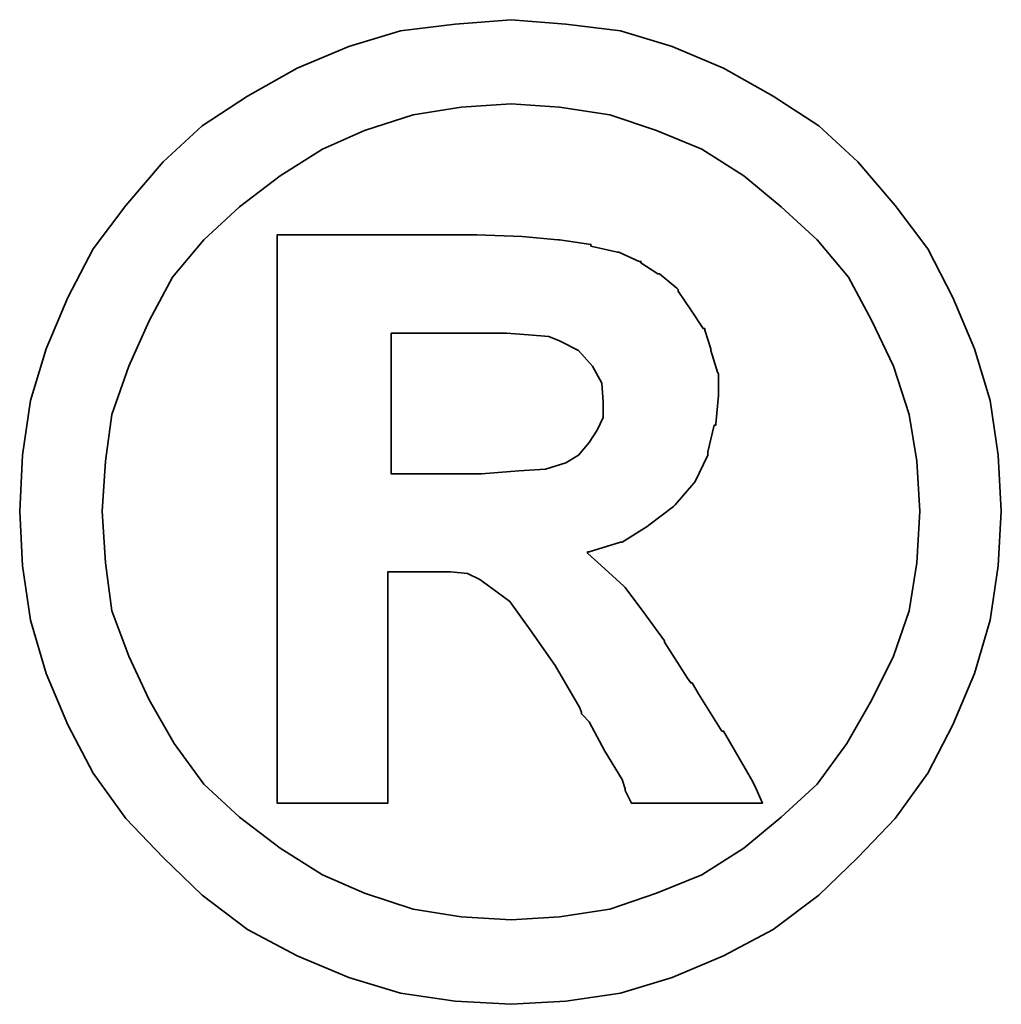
# Model space of a CAD drawing. Header units: inches. Extents: x 15 to 293, y 73 to 220.
# Tile 50 of 51: x 261.197 to 262.17, y 151.584 to 152.561. Entities that reach past the tile are written whole.
import ezdxf

# ---------------------------------------------------------------- set-up
doc = ezdxf.new("R2010")
doc.units = ezdxf.units.IN
doc.header["$LTSCALE"] = 0.1
doc.layers.add('DIM', color=4, linetype='Continuous')
doc.layers.add('layer 1', color=7, linetype='Continuous')

# ---------------------------------------------------------------- blocks, each defined once
blk = doc.blocks.new('TBI MOTION logo(完整正式版)')
at = {"layer": 'layer 1', "color": 22, "lineweight": 35}
for points, knots in [([(81.20634, 4.98624), (81.20634, 4.98624), (81.18649, 5.32862), (81.18649, 5.32862), (81.18649, 5.32862), (81.18649, 5.32862), (81.13886, 5.66206), (81.13886, 5.66206), (81.13886, 5.66206), (81.13886, 5.66206), (81.04359, 5.97764), (81.04359, 5.97764), (81.04359, 5.97764), (81.04359, 5.97764), (80.91061, 6.29124), (80.91061, 6.29124), (80.91061, 6.29124), (80.91061, 6.29124), (80.75778, 6.58697), (80.75778, 6.58697), (80.75778, 6.58697), (80.75778, 6.58697), (80.5593, 6.85294), (80.5593, 6.85294), (80.5593, 6.85294), (80.5593, 6.85294), (80.33105, 7.1189), (80.33105, 7.1189), (80.33105, 7.1189), (80.33105, 7.1189), (80.09287, 7.33921), (80.09287, 7.33921), (80.09287, 7.33921), (80.09287, 7.33921), (79.815, 7.51982), (79.815, 7.51982), (79.815, 7.51982), (79.815, 7.51982), (79.51133, 7.69051), (79.51133, 7.69051), (79.51133, 7.69051), (79.51133, 7.69051), (79.19773, 7.8235), (79.19773, 7.8235), (79.19773, 7.8235), (79.19773, 7.8235), (78.88215, 7.91877), (78.88215, 7.91877), (78.88215, 7.91877), (78.88215, 7.91877), (78.54871, 7.95846), (78.54871, 7.95846), (78.54871, 7.95846), (78.54871, 7.95846), (78.21526, 7.98625), (78.21526, 7.98625), (78.21526, 7.98625), (78.21526, 7.98625), (77.87388, 7.95846), (77.87388, 7.95846), (77.87388, 7.95846), (77.87388, 7.95846), (77.54044, 7.91877), (77.54044, 7.91877), (77.54044, 7.91877), (77.54044, 7.91877), (77.22485, 7.8235), (77.22485, 7.8235), (77.22485, 7.8235), (77.22485, 7.8235), (76.91027, 7.69051), (76.91027, 7.69051), (76.91027, 7.69051), (76.91027, 7.69051), (76.6056, 7.51982), (76.6056, 7.51982), (76.6056, 7.51982), (76.6056, 7.51982), (76.32972, 7.33921), (76.32972, 7.33921), (76.32972, 7.33921), (76.32972, 7.33921), (76.09154, 7.1189), (76.09154, 7.1189), (76.09154, 7.1189), (76.09154, 7.1189), (75.86329, 6.85294), (75.86329, 6.85294), (75.86329, 6.85294), (75.86329, 6.85294), (75.66382, 6.58697), (75.66382, 6.58697), (75.66382, 6.58697), (75.66382, 6.58697), (75.51099, 6.29124), (75.51099, 6.29124), (75.51099, 6.29124), (75.51099, 6.29124), (75.37702, 5.97764), (75.37702, 5.97764), (75.37702, 5.97764), (75.37702, 5.97764), (75.28175, 5.66206), (75.28175, 5.66206), (75.28175, 5.66206), (75.28175, 5.66206), (75.23411, 5.32862), (75.23411, 5.32862), (75.23411, 5.32862), (75.23411, 5.32862), (75.21625, 4.98624), (75.21625, 4.98624), (75.21625, 4.98624), (75.21625, 4.98624), (75.23411, 4.6528), (75.23411, 4.6528), (75.23411, 4.6528), (75.23411, 4.6528), (75.28175, 4.32035), (75.28175, 4.32035), (75.28175, 4.32035), (75.28175, 4.32035), (75.37702, 3.99583), (75.37702, 3.99583), (75.37702, 3.99583), (75.37702, 3.99583), (75.51099, 3.68224), (75.51099, 3.68224), (75.51099, 3.68224), (75.51099, 3.68224), (75.66382, 3.38749), (75.66382, 3.38749), (75.66382, 3.38749), (75.66382, 3.38749), (75.86329, 3.10963), (75.86329, 3.10963), (75.86329, 3.10963), (75.86329, 3.10963), (76.09154, 2.87145), (76.09154, 2.87145), (76.09154, 2.87145), (76.09154, 2.87145), (76.32972, 2.6432), (76.32972, 2.6432), (76.32972, 2.6432), (76.32972, 2.6432), (76.6056, 2.43381), (76.6056, 2.43381), (76.6056, 2.43381), (76.6056, 2.43381), (76.91027, 2.27205), (76.91027, 2.27205), (76.91027, 2.27205), (76.91027, 2.27205), (77.22485, 2.13906), (77.22485, 2.13906), (77.22485, 2.13906), (77.22485, 2.13906), (77.54044, 2.0438), (77.54044, 2.0438), (77.54044, 2.0438), (77.54044, 2.0438), (77.87388, 1.99616), (77.87388, 1.99616), (77.87388, 1.99616), (77.87388, 1.99616), (78.21526, 1.97631), (78.21526, 1.97631), (78.21526, 1.97631), (78.21526, 1.97631), (78.54871, 1.99616), (78.54871, 1.99616), (78.54871, 1.99616), (78.54871, 1.99616), (78.88215, 2.0438), (78.88215, 2.0438), (78.88215, 2.0438), (78.88215, 2.0438), (79.19773, 2.13906), (79.19773, 2.13906), (79.19773, 2.13906), (79.19773, 2.13906), (79.51133, 2.27205), (79.51133, 2.27205), (79.51133, 2.27205), (79.51133, 2.27205), (79.815, 2.43381), (79.815, 2.43381), (79.815, 2.43381), (79.815, 2.43381), (80.09287, 2.6432), (80.09287, 2.6432), (80.09287, 2.6432), (80.09287, 2.6432), (80.33105, 2.87145), (80.33105, 2.87145), (80.33105, 2.87145), (80.33105, 2.87145), (80.5593, 3.10963), (80.5593, 3.10963), (80.5593, 3.10963), (80.5593, 3.10963), (80.75778, 3.38749), (80.75778, 3.38749), (80.75778, 3.38749), (80.75778, 3.38749), (80.91061, 3.68224), (80.91061, 3.68224), (80.91061, 3.68224), (80.91061, 3.68224), (81.04359, 3.99583), (81.04359, 3.99583), (81.04359, 3.99583), (81.04359, 3.99583), (81.13886, 4.32035), (81.13886, 4.32035), (81.13886, 4.32035), (81.13886, 4.32035), (81.18649, 4.6528), (81.18649, 4.6528), (81.18649, 4.6528), (81.18649, 4.6528), (81.20634, 4.98624), (81.20634, 4.98624)], [0, 0, 0, 0, 0.0178571, 0.0178571, 0.0178571, 0.0178571, 0.0357143, 0.0357143, 0.0357143, 0.0357143, 0.0535714, 0.0535714, 0.0535714, 0.0535714, 0.0714286, 0.0714286, 0.0714286, 0.0714286, 0.0892857, 0.0892857, 0.0892857, 0.0892857, 0.1071429, 0.1071429, 0.1071429, 0.1071429, 0.125, 0.125, 0.125, 0.125, 0.1428571, 0.1428571, 0.1428571, 0.1428571, 0.1607143, 0.1607143, 0.1607143, 0.1607143, 0.1785714, 0.1785714, 0.1785714, 0.1785714, 0.1964286, 0.1964286, 0.1964286, 0.1964286, 0.2142857, 0.2142857, 0.2142857, 0.2142857, 0.2321429, 0.2321429, 0.2321429, 0.2321429, 0.25, 0.25, 0.25, 0.25, 0.2678571, 0.2678571, 0.2678571, 0.2678571, 0.2857143, 0.2857143, 0.2857143, 0.2857143, 0.3035714, 0.3035714, 0.3035714, 0.3035714, 0.3214286, 0.3214286, 0.3214286, 0.3214286, 0.3392857, 0.3392857, 0.3392857, 0.3392857, 0.3571429, 0.3571429, 0.3571429, 0.3571429, 0.375, 0.375, 0.375, 0.375, 0.3928571, 0.3928571, 0.3928571, 0.3928571, 0.4107143, 0.4107143, 0.4107143, 0.4107143, 0.4285714, 0.4285714, 0.4285714, 0.4285714, 0.4464286, 0.4464286, 0.4464286, 0.4464286, 0.4642857, 0.4642857, 0.4642857, 0.4642857, 0.4821429, 0.4821429, 0.4821429, 0.4821429, 0.5, 0.5, 0.5, 0.5, 0.5178571, 0.5178571, 0.5178571, 0.5178571, 0.5357143, 0.5357143, 0.5357143, 0.5357143, 0.5535714, 0.5535714, 0.5535714, 0.5535714, 0.5714286, 0.5714286, 0.5714286, 0.5714286, 0.5892857, 0.5892857, 0.5892857, 0.5892857, 0.6071429, 0.6071429, 0.6071429, 0.6071429, 0.625, 0.625, 0.625, 0.625, 0.6428571, 0.6428571, 0.6428571, 0.6428571, 0.6607143, 0.6607143, 0.6607143, 0.6607143, 0.6785714, 0.6785714, 0.6785714, 0.6785714, 0.6964286, 0.6964286, 0.6964286, 0.6964286, 0.7142857, 0.7142857, 0.7142857, 0.7142857, 0.7321429, 0.7321429, 0.7321429, 0.7321429, 0.75, 0.75, 0.75, 0.75, 0.7678571, 0.7678571, 0.7678571, 0.7678571, 0.7857143, 0.7857143, 0.7857143, 0.7857143, 0.8035714, 0.8035714, 0.8035714, 0.8035714, 0.8214286, 0.8214286, 0.8214286, 0.8214286, 0.8392857, 0.8392857, 0.8392857, 0.8392857, 0.8571429, 0.8571429, 0.8571429, 0.8571429, 0.875, 0.875, 0.875, 0.875, 0.8928571, 0.8928571, 0.8928571, 0.8928571, 0.9107143, 0.9107143, 0.9107143, 0.9107143, 0.9285714, 0.9285714, 0.9285714, 0.9285714, 0.9464286, 0.9464286, 0.9464286, 0.9464286, 0.9642857, 0.9642857, 0.9642857, 0.9642857, 0.9821429, 0.9821429, 0.9821429, 0.9821429, 1, 1, 1, 1]), ([(80.71014, 4.98624), (80.71014, 4.98624), (80.69129, 5.29091), (80.69129, 5.29091), (80.69129, 5.29091), (80.69129, 5.29091), (80.64464, 5.57672), (80.64464, 5.57672), (80.64464, 5.57672), (80.64464, 5.57672), (80.54937, 5.87245), (80.54937, 5.87245), (80.54937, 5.87245), (80.54937, 5.87245), (80.41639, 6.14833), (80.41639, 6.14833), (80.41639, 6.14833), (80.41639, 6.14833), (80.27349, 6.41429), (80.27349, 6.41429), (80.27349, 6.41429), (80.27349, 6.41429), (80.08295, 6.64255), (80.08295, 6.64255), (80.08295, 6.64255), (80.08295, 6.64255), (79.86264, 6.84301), (79.86264, 6.84301), (79.86264, 6.84301), (79.86264, 6.84301), (79.63439, 7.03355), (79.63439, 7.03355), (79.63439, 7.03355), (79.63439, 7.03355), (79.37835, 7.1963), (79.37835, 7.1963), (79.37835, 7.1963), (79.37835, 7.1963), (79.10246, 7.30944), (79.10246, 7.30944), (79.10246, 7.30944), (79.10246, 7.30944), (78.81665, 7.40471), (78.81665, 7.40471), (78.81665, 7.40471), (78.81665, 7.40471), (78.511, 7.45234), (78.511, 7.45234), (78.511, 7.45234), (78.511, 7.45234), (78.21526, 7.47219), (78.21526, 7.47219), (78.21526, 7.47219), (78.21526, 7.47219), (77.9106, 7.45234), (77.9106, 7.45234), (77.9106, 7.45234), (77.9106, 7.45234), (77.61685, 7.40471), (77.61685, 7.40471), (77.61685, 7.40471), (77.61685, 7.40471), (77.32012, 7.30944), (77.32012, 7.30944), (77.32012, 7.30944), (77.32012, 7.30944), (77.06309, 7.1963), (77.06309, 7.1963), (77.06309, 7.1963), (77.06309, 7.1963), (76.80606, 7.03355), (76.80606, 7.03355), (76.80606, 7.03355), (76.80606, 7.03355), (76.55797, 6.84301), (76.55797, 6.84301), (76.55797, 6.84301), (76.55797, 6.84301), (76.34063, 6.64255), (76.34063, 6.64255), (76.34063, 6.64255), (76.34063, 6.64255), (76.1491, 6.41429), (76.1491, 6.41429), (76.1491, 6.41429), (76.1491, 6.41429), (76.0062, 6.14833), (76.0062, 6.14833), (76.0062, 6.14833), (76.0062, 6.14833), (75.88314, 5.87245), (75.88314, 5.87245), (75.88314, 5.87245), (75.88314, 5.87245), (75.77794, 5.57672), (75.77794, 5.57672), (75.77794, 5.57672), (75.77794, 5.57672), (75.73924, 5.29091), (75.73924, 5.29091), (75.73924, 5.29091), (75.73924, 5.29091), (75.72039, 4.98624), (75.72039, 4.98624), (75.72039, 4.98624), (75.72039, 4.98624), (75.73924, 4.67165), (75.73924, 4.67165), (75.73924, 4.67165), (75.73924, 4.67165), (75.77794, 4.37791), (75.77794, 4.37791), (75.77794, 4.37791), (75.77794, 4.37791), (75.88314, 4.10102), (75.88314, 4.10102), (75.88314, 4.10102), (75.88314, 4.10102), (76.0062, 3.83407), (76.0062, 3.83407), (76.0062, 3.83407), (76.0062, 3.83407), (76.15902, 3.56811), (76.15902, 3.56811), (76.15902, 3.56811), (76.15902, 3.56811), (76.34063, 3.32001), (76.34063, 3.32001), (76.34063, 3.32001), (76.34063, 3.32001), (76.55797, 3.11955), (76.55797, 3.11955), (76.55797, 3.11955), (76.55797, 3.11955), (76.80606, 2.92901), (76.80606, 2.92901), (76.80606, 2.92901), (76.80606, 2.92901), (77.06309, 2.76725), (77.06309, 2.76725), (77.06309, 2.76725), (77.06309, 2.76725), (77.32012, 2.65412), (77.32012, 2.65412), (77.32012, 2.65412), (77.32012, 2.65412), (77.61685, 2.55786), (77.61685, 2.55786), (77.61685, 2.55786), (77.61685, 2.55786), (77.9106, 2.51022), (77.9106, 2.51022), (77.9106, 2.51022), (77.9106, 2.51022), (78.21526, 2.49137), (78.21526, 2.49137), (78.21526, 2.49137), (78.21526, 2.49137), (78.511, 2.51022), (78.511, 2.51022), (78.511, 2.51022), (78.511, 2.51022), (78.81665, 2.55786), (78.81665, 2.55786), (78.81665, 2.55786), (78.81665, 2.55786), (79.10246, 2.65412), (79.10246, 2.65412), (79.10246, 2.65412), (79.10246, 2.65412), (79.37835, 2.76725), (79.37835, 2.76725), (79.37835, 2.76725), (79.37835, 2.76725), (79.63439, 2.92901), (79.63439, 2.92901), (79.63439, 2.92901), (79.63439, 2.92901), (79.86264, 3.11955), (79.86264, 3.11955), (79.86264, 3.11955), (79.86264, 3.11955), (80.08295, 3.32001), (80.08295, 3.32001), (80.08295, 3.32001), (80.08295, 3.32001), (80.26356, 3.56811), (80.26356, 3.56811), (80.26356, 3.56811), (80.26356, 3.56811), (80.41639, 3.83407), (80.41639, 3.83407), (80.41639, 3.83407), (80.41639, 3.83407), (80.54937, 4.10102), (80.54937, 4.10102), (80.54937, 4.10102), (80.54937, 4.10102), (80.64464, 4.37791), (80.64464, 4.37791), (80.64464, 4.37791), (80.64464, 4.37791), (80.69129, 4.67165), (80.69129, 4.67165), (80.69129, 4.67165), (80.69129, 4.67165), (80.71014, 4.98624), (80.71014, 4.98624)], [0, 0, 0, 0, 0.0192308, 0.0192308, 0.0192308, 0.0192308, 0.0384615, 0.0384615, 0.0384615, 0.0384615, 0.0576923, 0.0576923, 0.0576923, 0.0576923, 0.0769231, 0.0769231, 0.0769231, 0.0769231, 0.0961538, 0.0961538, 0.0961538, 0.0961538, 0.1153846, 0.1153846, 0.1153846, 0.1153846, 0.1346154, 0.1346154, 0.1346154, 0.1346154, 0.1538462, 0.1538462, 0.1538462, 0.1538462, 0.1730769, 0.1730769, 0.1730769, 0.1730769, 0.1923077, 0.1923077, 0.1923077, 0.1923077, 0.2115385, 0.2115385, 0.2115385, 0.2115385, 0.2307692, 0.2307692, 0.2307692, 0.2307692, 0.25, 0.25, 0.25, 0.25, 0.2692308, 0.2692308, 0.2692308, 0.2692308, 0.2884615, 0.2884615, 0.2884615, 0.2884615, 0.3076923, 0.3076923, 0.3076923, 0.3076923, 0.3269231, 0.3269231, 0.3269231, 0.3269231, 0.3461538, 0.3461538, 0.3461538, 0.3461538, 0.3653846, 0.3653846, 0.3653846, 0.3653846, 0.3846154, 0.3846154, 0.3846154, 0.3846154, 0.4038462, 0.4038462, 0.4038462, 0.4038462, 0.4230769, 0.4230769, 0.4230769, 0.4230769, 0.4423077, 0.4423077, 0.4423077, 0.4423077, 0.4615385, 0.4615385, 0.4615385, 0.4615385, 0.4807692, 0.4807692, 0.4807692, 0.4807692, 0.5, 0.5, 0.5, 0.5, 0.5192308, 0.5192308, 0.5192308, 0.5192308, 0.5384615, 0.5384615, 0.5384615, 0.5384615, 0.5576923, 0.5576923, 0.5576923, 0.5576923, 0.5769231, 0.5769231, 0.5769231, 0.5769231, 0.5961538, 0.5961538, 0.5961538, 0.5961538, 0.6153846, 0.6153846, 0.6153846, 0.6153846, 0.6346154, 0.6346154, 0.6346154, 0.6346154, 0.6538462, 0.6538462, 0.6538462, 0.6538462, 0.6730769, 0.6730769, 0.6730769, 0.6730769, 0.6923077, 0.6923077, 0.6923077, 0.6923077, 0.7115385, 0.7115385, 0.7115385, 0.7115385, 0.7307692, 0.7307692, 0.7307692, 0.7307692, 0.75, 0.75, 0.75, 0.75, 0.7692308, 0.7692308, 0.7692308, 0.7692308, 0.7884615, 0.7884615, 0.7884615, 0.7884615, 0.8076923, 0.8076923, 0.8076923, 0.8076923, 0.8269231, 0.8269231, 0.8269231, 0.8269231, 0.8461538, 0.8461538, 0.8461538, 0.8461538, 0.8653846, 0.8653846, 0.8653846, 0.8653846, 0.8846154, 0.8846154, 0.8846154, 0.8846154, 0.9038462, 0.9038462, 0.9038462, 0.9038462, 0.9230769, 0.9230769, 0.9230769, 0.9230769, 0.9423077, 0.9423077, 0.9423077, 0.9423077, 0.9615385, 0.9615385, 0.9615385, 0.9615385, 0.9807692, 0.9807692, 0.9807692, 0.9807692, 1, 1, 1, 1]), ([(76.78721, 3.2823), (76.78721, 3.2823), (76.78721, 3.32001), (76.78721, 3.32001), (76.78721, 3.32001), (76.78721, 3.32001), (76.78721, 3.42422), (76.78721, 3.42422), (76.78721, 3.42422), (76.78721, 3.42422), (76.78721, 3.59689), (76.78721, 3.59689), (76.78721, 3.59689), (76.78721, 3.59689), (76.78721, 3.80529), (76.78721, 3.80529), (76.78721, 3.80529), (76.78721, 3.80529), (76.78721, 4.0524), (76.78721, 4.0524), (76.78721, 4.0524), (76.78721, 4.0524), (76.78721, 4.32035), (76.78721, 4.32035), (76.78721, 4.32035), (76.78721, 4.32035), (76.78721, 4.92868), (76.78721, 4.92868), (76.78721, 4.92868), (76.78721, 4.92868), (76.78721, 5.53801), (76.78721, 5.53801), (76.78721, 5.53801), (76.78721, 5.53801), (76.78721, 5.82482), (76.78721, 5.82482), (76.78721, 5.82482), (76.78721, 5.82482), (76.78721, 6.07291), (76.78721, 6.07291), (76.78721, 6.07291), (76.78721, 6.07291), (76.78721, 6.30017), (76.78721, 6.30017), (76.78721, 6.30017), (76.78721, 6.30017), (76.78721, 6.45399), (76.78721, 6.45399), (76.78721, 6.45399), (76.78721, 6.45399), (76.78721, 6.5572), (76.78721, 6.5572), (76.78721, 6.5572), (76.78721, 6.5572), (76.78721, 6.59689), (76.78721, 6.59689), (76.78721, 6.59689), (76.78721, 6.59689), (76.78721, 6.67232), (76.78721, 6.67232), (76.78721, 6.67232), (76.78721, 6.67232), (76.8537, 6.67232), (76.8537, 6.67232), (76.8537, 6.67232), (76.8537, 6.67232), (76.87355, 6.67232), (76.87355, 6.67232), (76.87355, 6.67232), (76.87355, 6.67232), (76.91027, 6.67232), (76.91027, 6.67232), (76.91027, 6.67232), (76.91027, 6.67232), (77.04424, 6.67232), (77.04424, 6.67232), (77.04424, 6.67232), (77.04424, 6.67232), (77.22485, 6.67232), (77.22485, 6.67232), (77.22485, 6.67232), (77.22485, 6.67232), (77.43524, 6.67232), (77.43524, 6.67232), (77.43524, 6.67232), (77.43524, 6.67232), (77.65357, 6.67232), (77.65357, 6.67232), (77.65357, 6.67232), (77.65357, 6.67232), (77.82625, 6.67232), (77.82625, 6.67232), (77.82625, 6.67232), (77.82625, 6.67232), (77.94037, 6.67232), (77.94037, 6.67232), (77.94037, 6.67232), (77.94037, 6.67232), (77.97709, 6.67232), (77.97709, 6.67232), (77.97709, 6.67232), (77.97709, 6.67232), (77.99694, 6.67232), (77.99694, 6.67232), (77.99694, 6.67232), (77.99694, 6.67232), (78.00686, 6.67232), (78.00686, 6.67232), (78.00686, 6.67232), (78.00686, 6.67232), (78.28275, 6.6624), (78.28275, 6.6624), (78.28275, 6.6624), (78.28275, 6.6624), (78.50107, 6.64255), (78.50107, 6.64255), (78.50107, 6.64255), (78.50107, 6.64255), (78.511, 6.64255), (78.511, 6.64255), (78.511, 6.64255), (78.511, 6.64255), (78.70154, 6.61476), (78.70154, 6.61476), (78.70154, 6.61476), (78.70154, 6.61476), (78.70154, 6.60483), (78.70154, 6.60483), (78.70154, 6.60483), (78.70154, 6.60483), (78.86429, 6.56713), (78.86429, 6.56713), (78.86429, 6.56713), (78.86429, 6.56713), (78.87223, 6.56713), (78.87223, 6.56713), (78.87223, 6.56713), (78.87223, 6.56713), (78.99727, 6.51056), (78.99727, 6.51056), (78.99727, 6.51056), (78.99727, 6.51056), (79.00719, 6.51056), (79.00719, 6.51056), (79.00719, 6.51056), (79.00719, 6.51056), (79.00719, 6.50162), (79.00719, 6.50162), (79.00719, 6.50162), (79.00719, 6.50162), (79.1104, 6.43415), (79.1104, 6.43415), (79.1104, 6.43415), (79.1104, 6.43415), (79.12132, 6.43415), (79.12132, 6.43415), (79.12132, 6.43415), (79.12132, 6.43415), (79.22552, 6.34781), (79.22552, 6.34781), (79.22552, 6.34781), (79.22552, 6.34781), (79.23544, 6.33888), (79.23544, 6.33888), (79.23544, 6.33888), (79.23544, 6.33888), (79.23544, 6.32895), (79.23544, 6.32895), (79.23544, 6.32895), (79.23544, 6.32895), (79.31087, 6.21483), (79.31087, 6.21483), (79.31087, 6.21483), (79.31087, 6.21483), (79.38629, 6.1007), (79.38629, 6.1007), (79.38629, 6.1007), (79.38629, 6.1007), (79.3972, 6.1007), (79.3972, 6.1007), (79.3972, 6.1007), (79.3972, 6.1007), (79.3972, 6.09078), (79.3972, 6.09078), (79.3972, 6.09078), (79.3972, 6.09078), (79.43392, 5.97764), (79.43392, 5.97764), (79.43392, 5.97764), (79.43392, 5.97764), (79.43392, 5.96772), (79.43392, 5.96772), (79.43392, 5.96772), (79.43392, 5.96772), (79.47362, 5.83474), (79.47362, 5.83474), (79.47362, 5.83474), (79.47362, 5.83474), (79.48156, 5.82482), (79.48156, 5.82482), (79.48156, 5.82482), (79.48156, 5.82482), (79.48156, 5.69977), (79.48156, 5.69977), (79.48156, 5.69977), (79.48156, 5.69977), (79.48156, 5.69183), (79.48156, 5.69183), (79.48156, 5.69183), (79.48156, 5.69183), (79.4637, 5.51915), (79.4637, 5.51915), (79.4637, 5.51915), (79.4637, 5.51915), (79.4637, 5.51122), (79.4637, 5.51122), (79.4637, 5.51122), (79.4637, 5.51122), (79.45377, 5.51122), (79.45377, 5.51122), (79.45377, 5.51122), (79.45377, 5.51122), (79.41507, 5.34847), (79.41507, 5.34847), (79.41507, 5.34847), (79.41507, 5.34847), (79.41507, 5.33854), (79.41507, 5.33854), (79.41507, 5.33854), (79.41507, 5.33854), (79.41507, 5.32862), (79.41507, 5.32862), (79.41507, 5.32862), (79.41507, 5.32862), (79.33865, 5.16785), (79.33865, 5.16785), (79.33865, 5.16785), (79.33865, 5.16785), (79.33071, 5.15693), (79.33071, 5.15693), (79.33071, 5.15693), (79.33071, 5.15693), (79.2156, 5.02495), (79.2156, 5.02495), (79.2156, 5.02495), (79.2156, 5.02495), (79.20567, 5.01502), (79.20567, 5.01502), (79.20567, 5.01502), (79.20567, 5.01502), (79.05483, 4.89991), (79.05483, 4.89991), (79.05483, 4.89991), (79.05483, 4.89991), (79.04491, 4.89197), (79.04491, 4.89197), (79.04491, 4.89197), (79.04491, 4.89197), (78.89208, 4.7967), (78.89208, 4.7967), (78.89208, 4.7967), (78.89208, 4.7967), (78.88215, 4.7967), (78.88215, 4.7967), (78.88215, 4.7967), (78.88215, 4.7967), (78.69161, 4.73913), (78.69161, 4.73913), (78.69161, 4.73913), (78.69161, 4.73913), (78.68169, 4.73913), (78.68169, 4.73913), (78.68169, 4.73913), (78.68169, 4.73913), (78.68169, 4.72921), (78.68169, 4.72921), (78.68169, 4.72921), (78.68169, 4.72921), (78.78688, 4.63394), (78.78688, 4.63394), (78.78688, 4.63394), (78.78688, 4.63394), (78.902, 4.52875), (78.902, 4.52875), (78.902, 4.52875), (78.902, 4.52875), (78.91093, 4.52081), (78.91093, 4.52081), (78.91093, 4.52081), (78.91093, 4.52081), (79.02506, 4.36798), (79.02506, 4.36798), (79.02506, 4.36798), (79.02506, 4.36798), (79.1501, 4.1953), (79.1501, 4.1953), (79.1501, 4.1953), (79.1501, 4.1953), (79.1501, 4.18736), (79.1501, 4.18736), (79.1501, 4.18736), (79.1501, 4.18736), (79.29201, 3.96705), (79.29201, 3.96705), (79.29201, 3.96705), (79.29201, 3.96705), (79.31087, 3.93828), (79.31087, 3.93828), (79.31087, 3.93828), (79.31087, 3.93828), (79.32079, 3.93828), (79.32079, 3.93828), (79.32079, 3.93828), (79.32079, 3.93828), (79.3585, 3.87178), (79.3585, 3.87178), (79.3585, 3.87178), (79.3585, 3.87178), (79.50141, 3.64353), (79.50141, 3.64353), (79.50141, 3.64353), (79.50141, 3.64353), (79.51133, 3.64353), (79.51133, 3.64353), (79.51133, 3.64353), (79.51133, 3.64353), (79.64431, 3.41528), (79.64431, 3.41528), (79.64431, 3.41528), (79.64431, 3.41528), (79.68202, 3.3478), (79.68202, 3.3478), (79.68202, 3.3478), (79.68202, 3.3478), (79.70187, 3.31009), (79.70187, 3.31009), (79.70187, 3.31009), (79.70187, 3.31009), (79.7495, 3.2049), (79.7495, 3.2049), (79.7495, 3.2049), (79.7495, 3.2049), (79.64431, 3.2049), (79.64431, 3.2049), (79.64431, 3.2049), (79.64431, 3.2049), (79.62546, 3.2049), (79.62546, 3.2049), (79.62546, 3.2049), (79.62546, 3.2049), (79.53912, 3.2049), (79.53912, 3.2049), (79.53912, 3.2049), (79.53912, 3.2049), (79.31087, 3.2049), (79.31087, 3.2049), (79.31087, 3.2049), (79.31087, 3.2049), (79.08262, 3.2049), (79.08262, 3.2049), (79.08262, 3.2049), (79.08262, 3.2049), (79.00719, 3.2049), (79.00719, 3.2049), (79.00719, 3.2049), (79.00719, 3.2049), (78.98735, 3.2049), (78.98735, 3.2049), (78.98735, 3.2049), (78.98735, 3.2049), (78.94964, 3.2049), (78.94964, 3.2049), (78.94964, 3.2049), (78.94964, 3.2049), (78.92979, 3.24459), (78.92979, 3.24459), (78.92979, 3.24459), (78.92979, 3.24459), (78.91093, 3.2823), (78.91093, 3.2823), (78.91093, 3.2823), (78.91093, 3.2823), (78.91093, 3.29223), (78.91093, 3.29223), (78.91093, 3.29223), (78.91093, 3.29223), (78.89208, 3.3478), (78.89208, 3.3478), (78.89208, 3.3478), (78.89208, 3.3478), (78.78688, 3.52048), (78.78688, 3.52048), (78.78688, 3.52048), (78.78688, 3.52048), (78.69161, 3.7001), (78.69161, 3.7001), (78.69161, 3.7001), (78.69161, 3.7001), (78.6539, 3.7388), (78.6539, 3.7388), (78.6539, 3.7388), (78.6539, 3.7388), (78.64398, 3.74873), (78.64398, 3.74873), (78.64398, 3.74873), (78.64398, 3.74873), (78.64398, 3.75766), (78.64398, 3.75766), (78.64398, 3.75766), (78.64398, 3.75766), (78.63405, 3.78644), (78.63405, 3.78644), (78.63405, 3.78644), (78.63405, 3.78644), (78.48321, 4.04347), (78.48321, 4.04347), (78.48321, 4.04347), (78.48321, 4.04347), (78.33038, 4.2618), (78.33038, 4.2618), (78.33038, 4.2618), (78.33038, 4.2618), (78.20732, 4.43447), (78.20732, 4.43447), (78.20732, 4.43447), (78.20732, 4.43447), (78.09221, 4.52081), (78.09221, 4.52081), (78.09221, 4.52081), (78.09221, 4.52081), (78.02472, 4.56845), (78.02472, 4.56845), (78.02472, 4.56845), (78.02472, 4.56845), (77.9493, 4.60616), (77.9493, 4.60616), (77.9493, 4.60616), (77.9493, 4.60616), (77.8451, 4.61608), (77.8451, 4.61608), (77.8451, 4.61608), (77.8451, 4.61608), (77.71113, 4.61608), (77.71113, 4.61608), (77.71113, 4.61608), (77.71113, 4.61608), (77.69128, 4.61608), (77.69128, 4.61608), (77.69128, 4.61608), (77.69128, 4.61608), (77.67342, 4.61608), (77.67342, 4.61608), (77.67342, 4.61608), (77.67342, 4.61608), (77.5583, 4.61608), (77.5583, 4.61608), (77.5583, 4.61608), (77.5583, 4.61608), (77.46303, 4.61608), (77.46303, 4.61608), (77.46303, 4.61608), (77.46303, 4.61608), (77.46303, 4.54761), (77.46303, 4.54761), (77.46303, 4.54761), (77.46303, 4.54761), (77.46303, 4.47318), (77.46303, 4.47318), (77.46303, 4.47318), (77.46303, 4.47318), (77.46303, 4.24294), (77.46303, 4.24294), (77.46303, 4.24294), (77.46303, 4.24294), (77.46303, 3.99583), (77.46303, 3.99583), (77.46303, 3.99583), (77.46303, 3.99583), (77.46303, 3.72888), (77.46303, 3.72888), (77.46303, 3.72888), (77.46303, 3.72888), (77.46303, 3.51055), (77.46303, 3.51055), (77.46303, 3.51055), (77.46303, 3.51055), (77.46303, 3.42422), (77.46303, 3.42422), (77.46303, 3.42422), (77.46303, 3.42422), (77.46303, 3.35773), (77.46303, 3.35773), (77.46303, 3.35773), (77.46303, 3.35773), (77.46303, 3.30017), (77.46303, 3.30017), (77.46303, 3.30017), (77.46303, 3.30017), (77.46303, 3.2823), (77.46303, 3.2823), (77.46303, 3.2823), (77.46303, 3.2823), (77.46303, 3.2049), (77.46303, 3.2049), (77.46303, 3.2049), (77.46303, 3.2049), (77.39753, 3.2049), (77.39753, 3.2049), (77.39753, 3.2049), (77.39753, 3.2049), (77.37768, 3.2049), (77.37768, 3.2049), (77.37768, 3.2049), (77.37768, 3.2049), (77.32012, 3.2049), (77.32012, 3.2049), (77.32012, 3.2049), (77.32012, 3.2049), (77.12165, 3.2049), (77.12165, 3.2049), (77.12165, 3.2049), (77.12165, 3.2049), (76.94897, 3.2049), (76.94897, 3.2049), (76.94897, 3.2049), (76.94897, 3.2049), (76.8924, 3.2049), (76.8924, 3.2049), (76.8924, 3.2049), (76.8924, 3.2049), (76.8537, 3.2049), (76.8537, 3.2049), (76.8537, 3.2049), (76.8537, 3.2049), (76.78721, 3.2049), (76.78721, 3.2049), (76.78721, 3.2049), (76.78721, 3.2049), (76.78721, 3.2823), (76.78721, 3.2823)], [0, 0, 0, 0, 0.0074074, 0.0074074, 0.0074074, 0.0074074, 0.0148148, 0.0148148, 0.0148148, 0.0148148, 0.0222222, 0.0222222, 0.0222222, 0.0222222, 0.0296296, 0.0296296, 0.0296296, 0.0296296, 0.037037, 0.037037, 0.037037, 0.037037, 0.0444444, 0.0444444, 0.0444444, 0.0444444, 0.0518519, 0.0518519, 0.0518519, 0.0518519, 0.0592593, 0.0592593, 0.0592593, 0.0592593, 0.0666667, 0.0666667, 0.0666667, 0.0666667, 0.0740741, 0.0740741, 0.0740741, 0.0740741, 0.0814815, 0.0814815, 0.0814815, 0.0814815, 0.0888889, 0.0888889, 0.0888889, 0.0888889, 0.0962963, 0.0962963, 0.0962963, 0.0962963, 0.1037037, 0.1037037, 0.1037037, 0.1037037, 0.1111111, 0.1111111, 0.1111111, 0.1111111, 0.1185185, 0.1185185, 0.1185185, 0.1185185, 0.1259259, 0.1259259, 0.1259259, 0.1259259, 0.1333333, 0.1333333, 0.1333333, 0.1333333, 0.1407407, 0.1407407, 0.1407407, 0.1407407, 0.1481481, 0.1481481, 0.1481481, 0.1481481, 0.1555556, 0.1555556, 0.1555556, 0.1555556, 0.162963, 0.162963, 0.162963, 0.162963, 0.1703704, 0.1703704, 0.1703704, 0.1703704, 0.1777778, 0.1777778, 0.1777778, 0.1777778, 0.1851852, 0.1851852, 0.1851852, 0.1851852, 0.1925926, 0.1925926, 0.1925926, 0.1925926, 0.2, 0.2, 0.2, 0.2, 0.2074074, 0.2074074, 0.2074074, 0.2074074, 0.2148148, 0.2148148, 0.2148148, 0.2148148, 0.2222222, 0.2222222, 0.2222222, 0.2222222, 0.2296296, 0.2296296, 0.2296296, 0.2296296, 0.237037, 0.237037, 0.237037, 0.237037, 0.2444444, 0.2444444, 0.2444444, 0.2444444, 0.2518519, 0.2518519, 0.2518519, 0.2518519, 0.2592593, 0.2592593, 0.2592593, 0.2592593, 0.2666667, 0.2666667, 0.2666667, 0.2666667, 0.2740741, 0.2740741, 0.2740741, 0.2740741, 0.2814815, 0.2814815, 0.2814815, 0.2814815, 0.2888889, 0.2888889, 0.2888889, 0.2888889, 0.2962963, 0.2962963, 0.2962963, 0.2962963, 0.3037037, 0.3037037, 0.3037037, 0.3037037, 0.3111111, 0.3111111, 0.3111111, 0.3111111, 0.3185185, 0.3185185, 0.3185185, 0.3185185, 0.3259259, 0.3259259, 0.3259259, 0.3259259, 0.3333333, 0.3333333, 0.3333333, 0.3333333, 0.3407407, 0.3407407, 0.3407407, 0.3407407, 0.3481481, 0.3481481, 0.3481481, 0.3481481, 0.3555556, 0.3555556, 0.3555556, 0.3555556, 0.362963, 0.362963, 0.362963, 0.362963, 0.3703704, 0.3703704, 0.3703704, 0.3703704, 0.3777778, 0.3777778, 0.3777778, 0.3777778, 0.3851852, 0.3851852, 0.3851852, 0.3851852, 0.3925926, 0.3925926, 0.3925926, 0.3925926, 0.4, 0.4, 0.4, 0.4, 0.4074074, 0.4074074, 0.4074074, 0.4074074, 0.4148148, 0.4148148, 0.4148148, 0.4148148, 0.4222222, 0.4222222, 0.4222222, 0.4222222, 0.4296296, 0.4296296, 0.4296296, 0.4296296, 0.437037, 0.437037, 0.437037, 0.437037, 0.4444444, 0.4444444, 0.4444444, 0.4444444, 0.4518519, 0.4518519, 0.4518519, 0.4518519, 0.4592593, 0.4592593, 0.4592593, 0.4592593, 0.4666667, 0.4666667, 0.4666667, 0.4666667, 0.4740741, 0.4740741, 0.4740741, 0.4740741, 0.4814815, 0.4814815, 0.4814815, 0.4814815, 0.4888889, 0.4888889, 0.4888889, 0.4888889, 0.4962963, 0.4962963, 0.4962963, 0.4962963, 0.5037037, 0.5037037, 0.5037037, 0.5037037, 0.5111111, 0.5111111, 0.5111111, 0.5111111, 0.5185185, 0.5185185, 0.5185185, 0.5185185, 0.5259259, 0.5259259, 0.5259259, 0.5259259, 0.5333333, 0.5333333, 0.5333333, 0.5333333, 0.5407407, 0.5407407, 0.5407407, 0.5407407, 0.5481481, 0.5481481, 0.5481481, 0.5481481, 0.5555556, 0.5555556, 0.5555556, 0.5555556, 0.562963, 0.562963, 0.562963, 0.562963, 0.5703704, 0.5703704, 0.5703704, 0.5703704, 0.5777778, 0.5777778, 0.5777778, 0.5777778, 0.5851852, 0.5851852, 0.5851852, 0.5851852, 0.5925926, 0.5925926, 0.5925926, 0.5925926, 0.6, 0.6, 0.6, 0.6, 0.6074074, 0.6074074, 0.6074074, 0.6074074, 0.6148148, 0.6148148, 0.6148148, 0.6148148, 0.6222222, 0.6222222, 0.6222222, 0.6222222, 0.6296296, 0.6296296, 0.6296296, 0.6296296, 0.637037, 0.637037, 0.637037, 0.637037, 0.6444444, 0.6444444, 0.6444444, 0.6444444, 0.6518519, 0.6518519, 0.6518519, 0.6518519, 0.6592593, 0.6592593, 0.6592593, 0.6592593, 0.6666667, 0.6666667, 0.6666667, 0.6666667, 0.6740741, 0.6740741, 0.6740741, 0.6740741, 0.6814815, 0.6814815, 0.6814815, 0.6814815, 0.6888889, 0.6888889, 0.6888889, 0.6888889, 0.6962963, 0.6962963, 0.6962963, 0.6962963, 0.7037037, 0.7037037, 0.7037037, 0.7037037, 0.7111111, 0.7111111, 0.7111111, 0.7111111, 0.7185185, 0.7185185, 0.7185185, 0.7185185, 0.7259259, 0.7259259, 0.7259259, 0.7259259, 0.7333333, 0.7333333, 0.7333333, 0.7333333, 0.7407407, 0.7407407, 0.7407407, 0.7407407, 0.7481481, 0.7481481, 0.7481481, 0.7481481, 0.7555556, 0.7555556, 0.7555556, 0.7555556, 0.762963, 0.762963, 0.762963, 0.762963, 0.7703704, 0.7703704, 0.7703704, 0.7703704, 0.7777778, 0.7777778, 0.7777778, 0.7777778, 0.7851852, 0.7851852, 0.7851852, 0.7851852, 0.7925926, 0.7925926, 0.7925926, 0.7925926, 0.8, 0.8, 0.8, 0.8, 0.8074074, 0.8074074, 0.8074074, 0.8074074, 0.8148148, 0.8148148, 0.8148148, 0.8148148, 0.8222222, 0.8222222, 0.8222222, 0.8222222, 0.8296296, 0.8296296, 0.8296296, 0.8296296, 0.837037, 0.837037, 0.837037, 0.837037, 0.8444444, 0.8444444, 0.8444444, 0.8444444, 0.8518519, 0.8518519, 0.8518519, 0.8518519, 0.8592593, 0.8592593, 0.8592593, 0.8592593, 0.8666667, 0.8666667, 0.8666667, 0.8666667, 0.8740741, 0.8740741, 0.8740741, 0.8740741, 0.8814815, 0.8814815, 0.8814815, 0.8814815, 0.8888889, 0.8888889, 0.8888889, 0.8888889, 0.8962963, 0.8962963, 0.8962963, 0.8962963, 0.9037037, 0.9037037, 0.9037037, 0.9037037, 0.9111111, 0.9111111, 0.9111111, 0.9111111, 0.9185185, 0.9185185, 0.9185185, 0.9185185, 0.9259259, 0.9259259, 0.9259259, 0.9259259, 0.9333333, 0.9333333, 0.9333333, 0.9333333, 0.9407407, 0.9407407, 0.9407407, 0.9407407, 0.9481481, 0.9481481, 0.9481481, 0.9481481, 0.9555556, 0.9555556, 0.9555556, 0.9555556, 0.962963, 0.962963, 0.962963, 0.962963, 0.9703704, 0.9703704, 0.9703704, 0.9703704, 0.9777778, 0.9777778, 0.9777778, 0.9777778, 0.9851852, 0.9851852, 0.9851852, 0.9851852, 0.9925926, 0.9925926, 0.9925926, 0.9925926, 1, 1, 1, 1]), ([(77.48288, 6.07291), (77.48288, 6.07291), (77.48288, 5.99551), (77.48288, 5.99551), (77.48288, 5.99551), (77.48288, 5.99551), (77.48288, 5.82482), (77.48288, 5.82482), (77.48288, 5.82482), (77.48288, 5.82482), (77.48288, 5.63328), (77.48288, 5.63328), (77.48288, 5.63328), (77.48288, 5.63328), (77.48288, 5.46358), (77.48288, 5.46358), (77.48288, 5.46358), (77.48288, 5.46358), (77.48288, 5.29091), (77.48288, 5.29091), (77.48288, 5.29091), (77.48288, 5.29091), (77.48288, 5.21449), (77.48288, 5.21449), (77.48288, 5.21449), (77.48288, 5.21449), (77.50074, 5.21449), (77.50074, 5.21449), (77.50074, 5.21449), (77.50074, 5.21449), (77.71113, 5.21449), (77.71113, 5.21449), (77.71113, 5.21449), (77.71113, 5.21449), (77.94037, 5.21449), (77.94037, 5.21449), (77.94037, 5.21449), (77.94037, 5.21449), (78.01579, 5.21449), (78.01579, 5.21449), (78.01579, 5.21449), (78.01579, 5.21449), (78.03465, 5.21449), (78.03465, 5.21449), (78.03465, 5.21449), (78.03465, 5.21449), (78.2629, 5.23335), (78.2629, 5.23335), (78.2629, 5.23335), (78.2629, 5.23335), (78.42565, 5.24327), (78.42565, 5.24327), (78.42565, 5.24327), (78.42565, 5.24327), (78.54871, 5.28098), (78.54871, 5.28098), (78.54871, 5.28098), (78.54871, 5.28098), (78.62611, 5.32862), (78.62611, 5.32862), (78.62611, 5.32862), (78.62611, 5.32862), (78.69161, 5.40503), (78.69161, 5.40503), (78.69161, 5.40503), (78.69161, 5.40503), (78.73925, 5.48145), (78.73925, 5.48145), (78.73925, 5.48145), (78.73925, 5.48145), (78.77696, 5.55885), (78.77696, 5.55885), (78.77696, 5.55885), (78.77696, 5.55885), (78.77696, 5.65214), (78.77696, 5.65214), (78.77696, 5.65214), (78.77696, 5.65214), (78.76902, 5.76726), (78.76902, 5.76726), (78.76902, 5.76726), (78.76902, 5.76726), (78.71146, 5.87245), (78.71146, 5.87245), (78.71146, 5.87245), (78.71146, 5.87245), (78.62611, 5.96772), (78.62611, 5.96772), (78.62611, 5.96772), (78.62611, 5.96772), (78.511, 6.02528), (78.511, 6.02528), (78.511, 6.02528), (78.511, 6.02528), (78.44451, 6.05306), (78.44451, 6.05306), (78.44451, 6.05306), (78.44451, 6.05306), (78.32046, 6.06299), (78.32046, 6.06299), (78.32046, 6.06299), (78.32046, 6.06299), (78.18748, 6.07291), (78.18748, 6.07291), (78.18748, 6.07291), (78.18748, 6.07291), (77.99694, 6.07291), (77.99694, 6.07291), (77.99694, 6.07291), (77.99694, 6.07291), (77.97709, 6.07291), (77.97709, 6.07291), (77.97709, 6.07291), (77.97709, 6.07291), (77.90167, 6.07291), (77.90167, 6.07291), (77.90167, 6.07291), (77.90167, 6.07291), (77.69128, 6.07291), (77.69128, 6.07291), (77.69128, 6.07291), (77.69128, 6.07291), (77.50074, 6.07291), (77.50074, 6.07291), (77.50074, 6.07291), (77.50074, 6.07291), (77.48288, 6.07291), (77.48288, 6.07291)], [0, 0, 0, 0, 0.03125, 0.03125, 0.03125, 0.03125, 0.0625, 0.0625, 0.0625, 0.0625, 0.09375, 0.09375, 0.09375, 0.09375, 0.125, 0.125, 0.125, 0.125, 0.15625, 0.15625, 0.15625, 0.15625, 0.1875, 0.1875, 0.1875, 0.1875, 0.21875, 0.21875, 0.21875, 0.21875, 0.25, 0.25, 0.25, 0.25, 0.28125, 0.28125, 0.28125, 0.28125, 0.3125, 0.3125, 0.3125, 0.3125, 0.34375, 0.34375, 0.34375, 0.34375, 0.375, 0.375, 0.375, 0.375, 0.40625, 0.40625, 0.40625, 0.40625, 0.4375, 0.4375, 0.4375, 0.4375, 0.46875, 0.46875, 0.46875, 0.46875, 0.5, 0.5, 0.5, 0.5, 0.53125, 0.53125, 0.53125, 0.53125, 0.5625, 0.5625, 0.5625, 0.5625, 0.59375, 0.59375, 0.59375, 0.59375, 0.625, 0.625, 0.625, 0.625, 0.65625, 0.65625, 0.65625, 0.65625, 0.6875, 0.6875, 0.6875, 0.6875, 0.71875, 0.71875, 0.71875, 0.71875, 0.75, 0.75, 0.75, 0.75, 0.78125, 0.78125, 0.78125, 0.78125, 0.8125, 0.8125, 0.8125, 0.8125, 0.84375, 0.84375, 0.84375, 0.84375, 0.875, 0.875, 0.875, 0.875, 0.90625, 0.90625, 0.90625, 0.90625, 0.9375, 0.9375, 0.9375, 0.9375, 0.96875, 0.96875, 0.96875, 0.96875, 1, 1, 1, 1])]:
    blk.add_open_spline(points, degree=3, knots=knots, dxfattribs=at)

msp = doc.modelspace()

# ---------------------------------------------------------------- block references
at = {"layer": 'DIM', "xscale": 0.1625400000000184, "yscale": 0.1625399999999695, "zscale": 0.16254}
msp.add_blockref('TBI MOTION logo(完整正式版)', (248.9711, 151.26272), dxfattribs=at)

doc.saveas('drawing.dxf')
